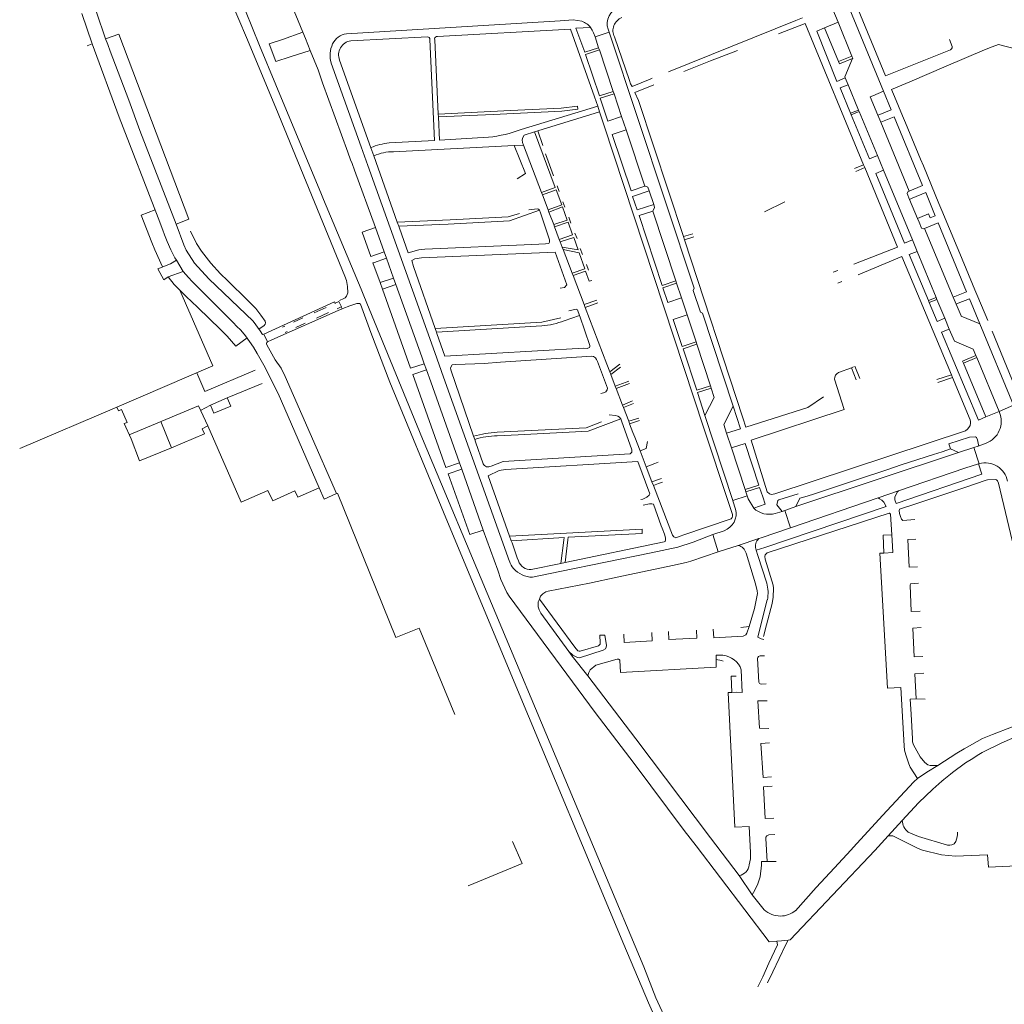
# Model space of a CAD drawing. Extents: x 145000 to 155000, y 457500 to 470000.
# Tile 50 of 196: x 147586 to 147929, y 458220 to 458563. Entities that reach past the tile are written whole.
import ezdxf

# ---------------------------------------------------------------- set-up
doc = ezdxf.new("R2010")
doc.units = 0
doc.header["$LTSCALE"] = 0.2
doc.header["$MEASUREMENT"] = 0
doc.layers.add('kant verharding', color=252, linetype='Continuous', lineweight=0)

msp = doc.modelspace()

# ---------------------------------------------------------------- linework, layer by layer
at = {"layer": 'kant verharding', "lineweight": 0}
for p, q in [((147866.84, 458586.94), (147886.97, 458538.27)), ((147887.65, 458543.63), (147871.12, 458583.74)), ((147868.88, 458567.6), (147871.08, 458562.32)), ((147607.23, 458565.41), (147610.85, 458554.82)), ((147699.55, 458558.35), (147774.12, 458562.88)), ((147774.12, 458562.88), (147778.62, 458563.15)), ((147778.62, 458563.15), (147781.72, 458562.71)), ((147856.38, 458562.92), (147811.98, 458545.1)), ((147858.71, 458563.85), (147856.38, 458562.92)), ((147871.08, 458562.32), (147866.38, 458560.4)), ((147871.08, 458562.32), (147875.95, 458550.48)), ((147684.37, 458558.86), (147677.26, 458556.38)), ((147685.22, 458556.71), (147684.37, 458558.86)), ((147731.36, 458557.35), (147777.71, 458559.95)), ((147777.71, 458559.95), (147786.07, 458536.35)), ((147784.73, 458560.52), (147779.6, 458560.25)), ((147786.28, 458557.25), (147791.17, 458558.9)), ((147790.85, 458559.88), (147791.17, 458558.9)), ((147850.26, 458558.26), (147859.62, 458561.95)), ((147859.62, 458561.95), (147880.01, 458512.62)), ((147866.38, 458560.4), (147871.27, 458548.63)), ((147615.45, 458556.53), (147620.16, 458558.15)), ((147620.16, 458558.15), (147644.58, 458493.65)), ((147686.85, 458552.52), (147685.22, 458556.71)), ((147701.06, 458555.88), (147727.84, 458557.27)), ((147731.58, 458530.29), (147730.34, 458556.18)), ((147786.28, 458557.25), (147787.55, 458553.48)), ((147798.27, 458542.07), (147793.1, 458557.21)), ((147610.85, 458554.82), (147609.05, 458554.13)), ((147679.92, 458550.25), (147686.85, 458552.52)), ((147787.55, 458553.48), (147787.8, 458552.67)), ((147787.8, 458552.67), (147792.64, 458538.2)), ((147826.59, 458548.89), (147835.98, 458552.55)), ((147910.3, 458552.67), (147887.65, 458543.63)), ((147708.07, 458518.59), (147697.17, 458549.14)), ((147817.33, 458545.22), (147826.59, 458548.89)), ((147871.27, 458548.63), (147875.95, 458550.48)), ((147704.74, 458518.83), (147694.27, 458548.13)), ((147908.77, 458547.01), (147896.16, 458541.62)), ((147805.52, 458542.51), (147799.2, 458539.97)), ((147806.21, 458542.79), (147805.52, 458542.51)), ((147874.59, 458540.55), (147873.61, 458542.95)), ((147896.16, 458541.62), (147889.77, 458538.89)), ((147792.64, 458538.2), (147792.91, 458537.43)), ((147800.15, 458537.8), (147806.84, 458540.51)), ((147874.59, 458540.55), (147878.25, 458531.71)), ((147886.97, 458538.27), (147883.17, 458536.68)), ((147889.77, 458538.89), (147890.77, 458536.46)), ((147786.07, 458536.35), (147787.22, 458533.1)), ((147792.91, 458537.43), (147795.55, 458529.48)), ((147890.77, 458536.46), (147893.58, 458529.72)), ((147787.22, 458533.1), (147760.53, 458524.93)), ((147787.83, 458531.1), (147787.22, 458533.1)), ((147875.48, 458530.64), (147878.25, 458531.71)), ((147878.25, 458531.71), (147878.46, 458531.21)), ((147731.62, 458529.33), (147731.58, 458530.29)), ((147787.83, 458531.1), (147766.28, 458524.43)), ((147789.31, 458526.6), (147787.83, 458531.1)), ((147795.55, 458529.48), (147797.12, 458524.83)), ((147875.48, 458530.64), (147875.71, 458530.08)), ((147878.46, 458531.21), (147875.71, 458530.08)), ((147878.46, 458531.21), (147884.83, 458515.87)), ((147885.72, 458530.21), (147884.96, 458529.9)), ((147884.96, 458529.9), (147885.98, 458527.45)), ((147893.58, 458529.72), (147894.58, 458527.3)), ((147797.12, 458524.83), (147803.69, 458505.14)), ((147885.98, 458527.45), (147895.95, 458503.46)), ((147894.58, 458527.3), (147899.87, 458514.6)), ((147765.19, 458524.09), (147761.53, 458522.96)), ((147766.28, 458524.43), (147765.19, 458524.09)), ((147768.06, 458519.38), (147766.28, 458524.43)), ((147707.03, 458512.41), (147704.74, 458518.83)), ((147708.07, 458518.59), (147709.13, 458515.7)), ((147758.02, 458519.35), (147716, 458517.18)), ((147758.02, 458519.35), (147761.31, 458519.52)), ((147761.31, 458519.52), (147767.59, 458503.01)), ((147701.02, 458514.36), (147700.06, 458517)), ((147701.5, 458513.06), (147701.02, 458514.36)), ((147709.13, 458515.7), (147717.29, 458492.62)), ((147771.8, 458508.72), (147769.02, 458516.49)), ((147886.95, 458510.73), (147884.83, 458515.87)), ((147899.87, 458514.6), (147900.87, 458512.2)), ((147702.33, 458510.79), (147701.5, 458513.06)), ((147709.67, 458490.69), (147702.33, 458510.79)), ((147730.36, 458447.12), (147707.03, 458512.41)), ((147880.01, 458512.62), (147876.88, 458511.3)), ((147880.4, 458511.68), (147877.28, 458510.33)), ((147880.01, 458512.62), (147880.4, 458511.68)), ((147880.4, 458511.68), (147891.87, 458483.94)), ((147897.02, 458486.39), (147886.95, 458510.73)), ((147900.87, 458512.2), (147906.3, 458499.15)), ((147773.78, 458503.27), (147773.06, 458505.23)), ((147691.6, 458500.52), (147690.87, 458502.28)), ((147704.65, 458469.22), (147691.6, 458500.52)), ((147767.59, 458503.01), (147767.92, 458502.14)), ((147767.92, 458502.14), (147769.91, 458496.9)), ((147806.75, 458498.77), (147805.19, 458503.49)), ((147896.01, 458500.57), (147896.89, 458500.93)), ((147896.01, 458500.57), (147898.8, 458493.91)), ((147775.76, 458497.86), (147775.05, 458499.74)), ((147845.4, 458496.17), (147852.5, 458499.72)), ((147906.3, 458499.15), (147907.31, 458496.72)), ((147640.08, 458491.88), (147644.58, 458493.65)), ((147767.28, 458495.83), (147766.97, 458496.76)), ((147769.91, 458496.9), (147770.2, 458496.14)), ((147770.2, 458496.14), (147771.87, 458491.75)), ((147777.86, 458492.27), (147777.14, 458494.33)), ((147814.51, 458472.11), (147806.44, 458496.48)), ((147899.62, 458494.25), (147898.8, 458493.91)), ((147907.31, 458496.72), (147912.66, 458483.85)), ((147705, 458489.12), (147709.67, 458490.69)), ((147709.67, 458490.69), (147712.69, 458482.26)), ((147717.29, 458492.62), (147717.78, 458491.23)), ((147717.78, 458491.23), (147718.05, 458490.48)), ((147718.05, 458490.48), (147721.09, 458481.86)), ((147771.87, 458491.75), (147772.16, 458490.98)), ((147772.16, 458490.98), (147773.83, 458486.6)), ((147911.25, 458466.44), (147901.28, 458490.45)), ((147636.11, 458488.19), (147635.51, 458489.8)), ((147636.11, 458488.19), (147636.97, 458485.9)), ((147708.02, 458480.66), (147705, 458489.12)), ((147780.02, 458486.88), (147779.3, 458488.81)), ((147817.18, 458487.62), (147820.41, 458488.52)), ((147817.56, 458486.47), (147817.18, 458487.62)), ((147817.56, 458486.47), (147820.74, 458487.51)), ((147764.28, 458484.86), (147766.71, 458484.97)), ((147773.83, 458486.6), (147774.17, 458485.7)), ((147774.17, 458485.7), (147774.88, 458483.84)), ((147774.88, 458483.84), (147775.19, 458483.02)), ((147781.93, 458481.31), (147781.15, 458483.36)), ((147837.89, 458424.29), (147817.56, 458486.47)), ((147891.87, 458483.94), (147876.59, 458477.96)), ((147898.65, 458482.42), (147897.02, 458486.39)), ((147912.66, 458483.85), (147913.59, 458481.63)), ((147708.02, 458480.66), (147712.69, 458482.26)), ((147712.69, 458482.26), (147713.49, 458480.03)), ((147713.49, 458480.03), (147715.97, 458473.12)), ((147775.19, 458483.02), (147778.33, 458474.76)), ((147878.05, 458474.27), (147893.37, 458480.66)), ((147893.37, 458480.66), (147910.62, 458439.37)), ((147898.65, 458482.42), (147905.34, 458466.3)), ((147913.59, 458481.63), (147918.85, 458468.98)), ((147711.28, 458471.5), (147708.81, 458478.44)), ((147783.97, 458475.9), (147783.26, 458477.86)), ((147711.28, 458471.5), (147715.97, 458473.12)), ((147715.97, 458473.12), (147716.8, 458470.83)), ((147778.33, 458474.76), (147778.63, 458473.98)), ((147778.63, 458473.98), (147782.48, 458463.86)), ((147870.98, 458475.75), (147869.35, 458475.12)), ((147712.09, 458469.22), (147711.28, 458471.5)), ((147712.09, 458469.22), (147716.8, 458470.83)), ((147716.8, 458470.83), (147725.86, 458445.57)), ((147784.28, 458471.97), (147785.21, 458472.31)), ((147814.77, 458471.33), (147814.51, 458472.11)), ((147814.77, 458471.33), (147816.47, 458466.19)), ((147870.97, 458471.31), (147872.45, 458471.93)), ((147641.41, 458468.9), (147652.9, 458442.46)), ((147705.6, 458466.94), (147704.65, 458469.22)), ((147721.91, 458441.64), (147712.09, 458469.22)), ((147818.44, 458460.23), (147816.47, 458466.19)), ((147902.62, 458465.23), (147905.34, 458466.3)), ((147905.34, 458466.3), (147905.59, 458465.68)), ((147911.25, 458466.44), (147912.26, 458463.98)), ((147918.85, 458468.98), (147919.84, 458466.61)), ((147919.84, 458466.61), (147923.31, 458458.26)), ((147692.47, 458462.89), (147688.27, 458460.99)), ((147695.63, 458464.32), (147695.47, 458464.25)), ((147697.73, 458463.03), (147696.3, 458462.39)), ((147782.48, 458463.86), (147786.87, 458465.45)), ((147782.48, 458463.86), (147782.87, 458462.82)), ((147787.25, 458464.42), (147782.87, 458462.82)), ((147902.89, 458464.57), (147902.62, 458465.23)), ((147905.59, 458465.68), (147902.89, 458464.57)), ((147905.59, 458465.68), (147908.33, 458459.07)), ((147913.05, 458464.3), (147912.26, 458463.98)), ((147684.35, 458459.21), (147681.09, 458457.72)), ((147693.3, 458461.06), (147689.1, 458459.16)), ((147775.51, 458458.21), (147780.84, 458460.07)), ((147780.94, 458459.8), (147780.84, 458460.07)), ((147784.52, 458449.63), (147780.94, 458459.8)), ((147818.44, 458460.23), (147821.54, 458450.84)), ((147914.06, 458459.85), (147920.57, 458457.12)), ((147666.97, 458458.07), (147669.4, 458454.67)), ((147668.99, 458455.25), (147670.8, 458456.59)), ((147678.07, 458456.34), (147677.26, 458456.02)), ((147685.19, 458457.38), (147681.93, 458455.9)), ((147730.98, 458454.19), (147767.78, 458456.49)), ((147909.86, 458455.31), (147908.33, 458459.07)), ((147932.28, 458428.72), (147920.57, 458457.12)), ((147664.33, 458452.99), (147667.14, 458448.94)), ((147678.9, 458454.51), (147678.12, 458454.15)), ((147730.53, 458455.48), (147730.98, 458454.19)), ((147730.98, 458454.19), (147731.12, 458453.78)), ((147731.12, 458453.78), (147733.9, 458445.84)), ((147934.83, 458430.19), (147924.87, 458454.59)), ((147821.79, 458450.06), (147821.54, 458450.84)), ((147821.79, 458450.06), (147826.56, 458435.52)), ((147725.86, 458445.57), (147726.7, 458443.23)), ((147733.43, 458438.53), (147730.36, 458447.12)), ((147919.48, 458445.35), (147919.16, 458446.12)), ((147619.47, 458428.07), (147652.9, 458442.46)), ((147721.91, 458441.64), (147726.7, 458443.23)), ((147726.7, 458443.23), (147727.48, 458441.06)), ((147791.41, 458440.39), (147794.89, 458443.01)), ((147795.23, 458442.06), (147791.79, 458439.43)), ((147875.73, 458441.84), (147876.46, 458442.11)), ((147876.99, 458442.32), (147878.68, 458438.07)), ((147914.84, 458443.42), (147919.48, 458445.35)), ((147914.84, 458443.42), (147922.6, 458424.65)), ((147919.48, 458445.35), (147927.25, 458426.56)), ((147727.48, 458441.06), (147722.7, 458439.43)), ((147734.25, 458407), (147722.7, 458439.43)), ((147727.48, 458441.06), (147728.97, 458436.86)), ((147735.92, 458441.08), (147743.93, 458417.94)), ((147791.41, 458440.39), (147791.79, 458439.43)), ((147791.79, 458439.43), (147793.34, 458435.39)), ((147871.21, 458440.18), (147875.73, 458441.84)), ((147877.38, 458437.58), (147875.73, 458441.84)), ((147905.52, 458437.71), (147910.62, 458439.37)), ((147910.62, 458439.37), (147911.01, 458438.44)), ((147670.16, 458436.37), (147657.94, 458431.31)), ((147728.97, 458436.86), (147738.97, 458408.62)), ((147756.39, 458374.28), (147733.43, 458438.53)), ((147793.34, 458435.39), (147797.11, 458436.76)), ((147793.34, 458435.39), (147793.67, 458434.53)), ((147797.4, 458435.95), (147793.67, 458434.53)), ((147797.11, 458436.76), (147798.07, 458437.11)), ((147798.35, 458436.31), (147797.4, 458435.95)), ((147826.81, 458434.75), (147826.56, 458435.52)), ((147873.27, 458427.3), (147869.88, 458437.8)), ((147911.01, 458438.44), (147905.87, 458436.7)), ((147911.01, 458438.44), (147917.18, 458423.66)), ((147793.67, 458434.53), (147795.86, 458428.82)), ((147652.17, 458428.76), (147648.6, 458426.87)), ((147795.86, 458428.82), (147799.42, 458430.22)), ((147795.86, 458428.82), (147796.21, 458427.92)), ((147799.71, 458429.37), (147796.21, 458427.92)), ((147927.25, 458426.56), (147932.28, 458428.72)), ((147619.47, 458428.07), (147585.54, 458413.62)), ((147619.47, 458428.07), (147620.03, 458426.75)), ((147796.21, 458427.92), (147798.04, 458423.15)), ((147834.36, 458395.47), (147824.66, 458425.1)), ((147840.79, 458416.57), (147873.27, 458427.3)), ((147927.25, 458426.56), (147922.6, 458424.65)), ((147927.25, 458426.56), (147927.41, 458426.23)), ((147622.02, 458422.32), (147624.41, 458416.99)), ((147638.52, 458413.86), (147634.83, 458423.06)), ((147795.49, 458423.24), (147795.24, 458423.94)), ((147799.11, 458413.21), (147795.49, 458423.24)), ((147798.04, 458423.15), (147801.52, 458424.28)), ((147798.04, 458423.15), (147798.37, 458422.29)), ((147801.84, 458423.42), (147798.37, 458422.29)), ((147798.37, 458422.29), (147799.53, 458419.28)), ((147838.95, 458421.05), (147837.89, 458424.29)), ((147922.6, 458424.65), (147920.08, 458423.55)), ((147638.52, 458413.86), (147650, 458418.71)), ((147650, 458418.71), (147649.26, 458420.53)), ((147743.93, 458417.94), (147744.32, 458416.81)), ((147799.53, 458419.28), (147800.18, 458417.58)), ((147832.16, 458419.04), (147833.87, 458413.86)), ((147744.32, 458416.81), (147744.6, 458416)), ((147744.6, 458416), (147747.27, 458408.28)), ((147800.18, 458417.58), (147802.01, 458412.83)), ((147909.79, 458415.27), (147910.37, 458413.52)), ((147922.72, 458415.53), (147919.99, 458414.48)), ((147802.01, 458412.83), (147804.14, 458407.28)), ((147833.87, 458413.86), (147838.64, 458399.31)), ((147856.31, 458393.38), (147913.16, 458412.2)), ((147904.41, 458411.52), (147893.12, 458407.9)), ((147907.37, 458412.51), (147904.41, 458411.52)), ((147910.37, 458413.52), (147907.37, 458412.51)), ((147913.16, 458412.2), (147910.37, 458413.52)), ((147918.5, 458413.98), (147913.16, 458412.2)), ((147919.99, 458414.48), (147918.5, 458413.98)), ((147918.5, 458413.98), (147920.33, 458408.34)), ((147734.25, 458407), (147738.97, 458408.62)), ((147738.97, 458408.62), (147739.76, 458406.4)), ((147807.13, 458408.39), (147804.14, 458407.28)), ((147808.32, 458408.83), (147807.13, 458408.39)), ((147893.12, 458407.9), (147888.49, 458406.35)), ((147920.33, 458408.34), (147920.04, 458408.25)), ((147739.76, 458406.4), (147735.04, 458404.78)), ((147742.58, 458383.59), (147735.04, 458404.78)), ((147739.76, 458406.4), (147747.3, 458385.1)), ((147804.14, 458407.28), (147806.15, 458402.04)), ((147888.49, 458406.35), (147877.56, 458402.7)), ((147748.96, 458404.14), (147756.49, 458383.02)), ((147809.08, 458403.03), (147806.15, 458402.04)), ((147806.15, 458402.04), (147806.64, 458400.78)), ((147808.48, 458401.41), (147806.64, 458400.78)), ((147809.87, 458401.88), (147808.48, 458401.41)), ((147809.43, 458403.15), (147809.08, 458403.03)), ((147874.07, 458401.53), (147862.85, 458397.78)), ((147877.56, 458402.7), (147874.07, 458401.53)), ((147945.39, 458324.24), (147927.07, 458401.52)), ((147682.64, 458396.69), (147690.02, 458399.93)), ((147691.8, 458395.99), (147690.02, 458399.93)), ((147696.07, 458397.91), (147691.8, 458395.99)), ((147838.64, 458399.31), (147838.89, 458398.55)), ((147838.89, 458398.55), (147839.37, 458397.12)), ((147862.85, 458397.78), (147860.31, 458397.01)), ((147885.14, 458396.45), (147892.17, 458398.84)), ((147915.69, 458400.21), (147897.86, 458394.21)), ((147839.37, 458397.12), (147834.36, 458395.47)), ((147834.36, 458395.47), (147834.41, 458395.35)), ((147834.41, 458395.35), (147835.32, 458392.53)), ((147885.14, 458396.45), (147854.48, 458386)), ((147857.71, 458396.26), (147856.31, 458393.38)), ((147860.31, 458397.01), (147857.71, 458396.26)), ((147897.86, 458394.21), (147892.52, 458392.51)), ((147845.55, 458379.14), (147887.91, 458393.45)), ((147888.89, 458391.03), (147846.32, 458377.24)), ((147849.18, 458391.02), (147851.54, 458391.7)), ((147851.54, 458391.7), (147852.52, 458391.98)), ((147852.52, 458391.98), (147852.92, 458392.09)), ((147852.52, 458391.98), (147854.48, 458386)), ((147856.31, 458393.38), (147852.92, 458392.09)), ((147747.3, 458385.1), (147742.58, 458383.59)), ((147756.49, 458383.02), (147802.71, 458385.49)), ((147802.71, 458385.49), (147802.71, 458384.04)), ((147809.72, 458385.89), (147809.42, 458386.71)), ((147831.33, 458384.97), (147827.42, 458383.64)), ((147827.42, 458383.64), (147829.29, 458377.55)), ((147854.48, 458386), (147844.26, 458382.53)), ((147756.49, 458383.02), (147757.05, 458381.45)), ((147757.05, 458381.45), (147757.32, 458380.71)), ((147757.32, 458380.71), (147759.17, 458375.52)), ((147775.37, 458381.65), (147774.4, 458373.56)), ((147776.79, 458381.73), (147775.87, 458373.86)), ((147814.43, 458382.53), (147816.33, 458383.18)), ((147816.33, 458383.18), (147816.91, 458383.38)), ((147843.41, 458382.24), (147836.28, 458379.85)), ((147843.05, 458381.83), (147843.41, 458382.24)), ((147844.26, 458382.53), (147843.41, 458382.24)), ((147890.06, 458379.52), (147889.83, 458383.53)), ((147836.28, 458379.85), (147829.29, 458377.55)), ((147842.57, 458378.13), (147845.55, 458379.14)), ((147842.57, 458378.13), (147843.13, 458376.35)), ((147887.08, 458377.18), (147885.66, 458377.11)), ((147890.18, 458377.32), (147887.08, 458377.18)), ((147890.06, 458379.52), (147890.18, 458377.32)), ((147759.17, 458375.52), (147759.55, 458374.45)), ((147764.04, 458371.4), (147774.4, 458373.56)), ((147774.4, 458373.56), (147775.87, 458373.86)), ((147843.13, 458376.35), (147846.19, 458366.68)), ((147766.88, 458361.12), (147779.29, 458344.35)), ((147846.41, 458360.86), (147843.17, 458348.41)), ((147840.09, 458351.51), (147837.16, 458351.18)), ((147846.16, 458352.08), (147845.09, 458348.02)), ((147794.02, 458340.1), (147786.58, 458338.01)), ((147830.93, 458341.52), (147828.5, 458341.54)), ((147828.5, 458341.54), (147828.54, 458339.99)), ((147843.45, 458332.16), (147843.03, 458340.37)), ((147843.97, 458341.29), (147845.47, 458341.33)), ((147837.64, 458328.56), (147837.32, 458336.48)), ((147846.02, 458331.55), (147844.23, 458331.47)), ((147898.31, 458326.28), (147901.5, 458326.16)), ((147888.6, 458278.52), (147893.5, 458283.84)), ((147883.95, 458273.4), (147888.6, 458278.52)), ((147912.75, 458279), (147912.79, 458279.76)), ((147821.55, 458275.01), (147847.03, 458241.51)), ((147883.95, 458273.4), (147854.35, 458242.23)), ((147869.83, 458267.36), (147875.55, 458273.56)), ((147846.24, 458269.53), (147846.39, 458269.53)), ((147846.39, 458269.53), (147849.53, 458269.51)), ((147836.58, 458264.66), (147841.14, 458257.93)), ((147841.14, 458257.93), (147845.34, 458252.69)), ((147847.03, 458241.51), (147849.73, 458241.77)), ((147851.36, 458241.93), (147849.73, 458241.77)), ((147853.68, 458242.16), (147851.36, 458241.93)), ((147853.68, 458242.16), (147854.35, 458242.23))]:
    msp.add_line(p, q, dxfattribs=at)
at = {"layer": 'kant verharding', "lineweight": 0, "flags": 128}
for points in [[(147615.45, 458556.53), (147612.33, 458565.85), (147608.68, 458578.14), (147605.41, 458589.76)], [(147690.87, 458502.28), (147674.92, 458540.52), (147669.24, 458554.23), (147664.31, 458566.36), (147658.66, 458579.4), (147654.47, 458589.67)], [(147664.63, 458557.08), (147662, 458563.35), (147654.25, 458581.55)], [(147675.17, 458578.67), (147678.64, 458572.22), (147679.73, 458569.98), (147681.92, 458564.86), (147684.37, 458558.86)], [(147779.6, 458560.25), (147782.76, 458551.92), (147787.55, 458553.48)], [(147786.28, 458557.25), (147785.8, 458558.65), (147785.34, 458559.63), (147784.73, 458560.52)], [(147791.17, 458558.9), (147820.91, 458469.54), (147820.54, 458468.81), (147823.06, 458461.17), (147823.78, 458460.81), (147834.44, 458428.38)], [(147873.61, 458542.95), (147870.62, 458541.66), (147863.64, 458559.28), (147866.38, 458560.4)], [(147615.45, 458556.53), (147616.28, 458554.64), (147617.09, 458552.21), (147623.61, 458535.13), (147627.45, 458524.62), (147640.08, 458491.88)], [(147697.12, 458465.33), (147697.33, 458465.38), (147698.35, 458465.81), (147699.05, 458466.24), (147699.62, 458466.75), (147700.03, 458467.93), (147699.95, 458470.14), (147699.55, 458472.2), (147699, 458473.82), (147674.93, 458532.47), (147664.63, 458557.08)], [(147677.26, 458556.38), (147672.64, 458554.77), (147674.96, 458548.62), (147679.92, 458550.25)], [(147728.69, 458556.37), (147730.31, 458521.09), (147714.46, 458520.27)], [(147909.93, 458556.34), (147910.86, 458553.9), (147910.86, 458553.45), (147910.69, 458553.08), (147910.3, 458552.67)], [(147610.85, 458554.82), (147620.23, 458529.27), (147633.84, 458494.14), (147635.51, 458489.8)], [(147700.06, 458517), (147691.22, 458541.21), (147689.68, 458545.76), (147686.85, 458552.52)], [(147792.64, 458538.2), (147787.85, 458536.63), (147783.02, 458551.08), (147787.8, 458552.67)], [(147924.84, 458553.77), (147922.24, 458552.75), (147908.77, 458547.01)], [(147933.78, 458552.85), (147927.08, 458554.64), (147924.84, 458553.77)], [(147871.27, 458548.63), (147871.57, 458547.83), (147876.13, 458549.67)], [(147876.13, 458549.67), (147873.47, 458543.27), (147873.61, 458542.95)], [(147875.95, 458550.48), (147876.21, 458549.85), (147876.13, 458549.67)], [(147799.2, 458539.97), (147798.67, 458540.92), (147798.27, 458542.07)], [(147874.59, 458540.55), (147871.85, 458539.42), (147875.48, 458530.64)], [(147886.97, 458538.27), (147889.64, 458531.84), (147885.72, 458530.21)], [(147792.91, 458537.43), (147788.08, 458535.84), (147790.7, 458527.84), (147795.55, 458529.48)], [(147817.18, 458487.62), (147801.49, 458535.06), (147800.15, 458537.8)], [(147883.17, 458536.68), (147882.32, 458536.32), (147884.96, 458529.9)], [(147731.58, 458530.29), (147756.84, 458531.56), (147774.53, 458532.43), (147780.12, 458533.12)], [(147780.12, 458533.12), (147780.34, 458531.99), (147774.65, 458531.29), (147750.73, 458530.17), (147731.62, 458529.33)], [(147749.14, 458522.21), (147732.01, 458521.22), (147731.62, 458529.33)], [(147875.71, 458530.08), (147882.06, 458514.74), (147884.83, 458515.87)], [(147895.95, 458503.46), (147900.61, 458505.36), (147890.65, 458529.36), (147885.98, 458527.45)], [(147832.84, 458394.79), (147824.2, 458420.72), (147789.31, 458526.6)], [(147803.69, 458505.14), (147798.89, 458503.55), (147792.3, 458523.22), (147797.12, 458524.83)], [(147767.59, 458503.01), (147772.4, 458504.72), (147765.19, 458524.09)], [(147758.02, 458519.35), (147762.06, 458509.58), (147759.16, 458507.75)], [(147886.95, 458510.73), (147884.24, 458509.55), (147894.27, 458485.33), (147897.02, 458486.39)], [(147769.91, 458496.9), (147774.65, 458498.7), (147772.74, 458503.88), (147767.92, 458502.14)], [(147803.69, 458505.14), (147803.91, 458505.22), (147804.73, 458504.82), (147805.19, 458503.49)], [(147805.19, 458503.49), (147799.39, 458501.56), (147800.96, 458496.85), (147806.75, 458498.77)], [(147895.95, 458503.46), (147895.4, 458503.22), (147895.16, 458502.63), (147896.01, 458500.57)], [(147896.89, 458500.93), (147901.67, 458502.9), (147905.01, 458494.85), (147903.23, 458494.15)], [(147766.97, 458496.76), (147766.54, 458497.11), (147766.14, 458497.28), (147763.15, 458496.9)], [(147771.87, 458491.75), (147776.62, 458493.34), (147774.94, 458497.94), (147770.2, 458496.14)], [(147806.44, 458496.48), (147807.08, 458497.76), (147806.75, 458498.77)], [(147632.78, 458496.94), (147627.96, 458495.06), (147631.67, 458485.52), (147632.68, 458482.92), (147635.42, 458477.02)], [(147759.96, 458495.68), (147756.02, 458494.43), (147735.8, 458493.37), (147717.29, 458492.62)], [(147717.78, 458491.23), (147735, 458491.91), (147756.39, 458493.09), (147766.97, 458496.76)], [(147770.12, 458485.21), (147770.39, 458485.64), (147770.36, 458486.44), (147767.28, 458495.83)], [(147806.44, 458496.48), (147801.66, 458494.91), (147809.74, 458470.56), (147814.51, 458472.11)], [(147901.28, 458490.45), (147900.79, 458490.26), (147900.2, 458490.52), (147899.35, 458492.6), (147898.8, 458493.91)], [(147903.23, 458494.15), (147902.7, 458495.51), (147899.62, 458494.25)], [(147640.08, 458491.88), (147642.81, 458484.71), (147643.63, 458482.84), (147646.57, 458478.26), (147651.59, 458472.88), (147666.97, 458458.07)], [(147773.83, 458486.6), (147778.48, 458488.14), (147776.9, 458492.6), (147772.16, 458490.98)], [(147901.28, 458490.45), (147905.97, 458492.35), (147915.93, 458468.34), (147911.25, 458466.44)], [(147670.8, 458456.59), (147671.2, 458457.02), (147671.27, 458457.5), (147671.24, 458458.1), (147669.72, 458460.21), (147667.88, 458462.5), (147665.15, 458465.32), (147658.02, 458472.31), (147655.57, 458474.54), (147652.24, 458478.29), (147648.98, 458482.53), (147647.28, 458485.22), (147645.16, 458489.43)], [(147774.88, 458483.84), (147780.42, 458482.97), (147778.88, 458487.27), (147774.17, 458485.7)], [(147664.33, 458452.99), (147662.72, 458454.88), (147661.18, 458456.29), (147660.15, 458457.48), (147645.71, 458471.85), (147644.48, 458473.29), (147642.58, 458475.35), (147640.26, 458479.29), (147639.71, 458480.15), (147638.33, 458482.99), (147636.97, 458485.9)], [(147721.09, 458481.86), (147724.83, 458482.94), (147726.86, 458483.18), (147764.28, 458484.86)], [(147766.71, 458484.97), (147768.99, 458485.08), (147770.12, 458485.21)], [(147713.49, 458480.03), (147708.95, 458478.46), (147708.81, 458478.44)], [(147772.39, 458482.18), (147725.73, 458480.22), (147723.41, 458479.76), (147722.32, 458479.27)], [(147774.07, 458469.6), (147775.58, 458469.83), (147776.47, 458470.71), (147772.39, 458482.18)], [(147778.33, 458474.76), (147782.75, 458476.33), (147780.73, 458481.94), (147775.19, 458483.02)], [(147902.62, 458465.23), (147895.92, 458481.34), (147898.65, 458482.42)], [(147640.26, 458479.29), (147638.12, 458478.06), (147633.73, 458476.36), (147635.89, 458472.43), (147637.33, 458473.51), (147642.58, 458475.35)], [(147722.32, 458479.27), (147722.93, 458477.17), (147730.53, 458455.48)], [(147637.33, 458473.51), (147639.43, 458470.9), (147643.57, 458466.72), (147647.63, 458462.92), (147651.72, 458458.92), (147655.46, 458455.27), (147657.97, 458452.81), (147660.91, 458449.29), (147664.89, 458452.24)], [(147784.28, 458471.97), (147782.99, 458475.54), (147778.63, 458473.98)], [(147816.47, 458466.19), (147811.67, 458464.55), (147809.95, 458469.74), (147814.77, 458471.33)], [(147811.78, 458212.66), (147807.52, 458221.98), (147803.3, 458232.85), (147774.23, 458302.08), (147726.12, 458417.07), (147705.6, 458466.94)], [(147670.75, 458453.52), (147695.41, 458464.78), (147695.63, 458464.32)], [(147670.75, 458453.52), (147672.05, 458450.86), (147673.49, 458451.52), (147696.7, 458461.77), (147698, 458462.35), (147697.73, 458463.03)], [(147695.63, 458464.32), (147696.95, 458464.91), (147697.78, 458463.05), (147697.73, 458463.03)], [(147698.29, 458462.44), (147700.77, 458463.46), (147703.14, 458464.22), (147704.09, 458464.18), (147704.42, 458463.96), (147708.05, 458454.12), (147714.73, 458436.8), (147733.37, 458391.38), (147758.12, 458332.29), (147796.34, 458240.66), (147804.94, 458220.31), (147808.2, 458212.94), (147808.79, 458211.36)], [(147782.87, 458462.82), (147790.38, 458443.08), (147791.41, 458440.39)], [(147908.33, 458459.07), (147905.63, 458457.99), (147902.89, 458464.57)], [(147912.26, 458463.98), (147914, 458459.87), (147914.06, 458459.85)], [(147920.57, 458457.12), (147916.97, 458465.85), (147913.05, 458464.3)], [(147774.31, 458459.2), (147767.68, 458457.71), (147730.53, 458455.48)], [(147780.84, 458460.07), (147780.17, 458461.97), (147779.72, 458462.24), (147777.13, 458461.69)], [(147821.54, 458450.84), (147816.69, 458449.24), (147813.6, 458458.63), (147818.44, 458460.23)], [(147670.75, 458453.52), (147670.72, 458453.58), (147670.29, 458453.43), (147669.4, 458454.67)], [(147920.08, 458423.55), (147907.22, 458454.18), (147909.86, 458455.31)], [(147909.86, 458455.31), (147911.68, 458451.05), (147918.26, 458448.3), (147919.16, 458446.12)], [(147690.02, 458399.93), (147675.73, 458432.84), (147670.73, 458442.75), (147668.42, 458446.83), (147667.14, 458448.94)], [(147671.73, 458449.82), (147674.63, 458444.6), (147676.73, 458441.65), (147678.16, 458438.78), (147686.95, 458418.86), (147696.07, 458397.91)], [(147733.9, 458445.84), (147782.36, 458448.61), (147783.53, 458448.57), (147784.41, 458448.83), (147784.53, 458449.18), (147784.52, 458449.63)], [(147826.56, 458435.52), (147821.76, 458433.95), (147817, 458448.44), (147821.79, 458450.06)], [(147786.79, 458444.73), (147786.41, 458445.22), (147785.78, 458445.74), (147785.16, 458445.86), (147753.3, 458443.76), (147747.62, 458443.26), (147737.68, 458443), (147736.48, 458442.79), (147735.91, 458441.83), (147735.92, 458441.08)], [(147919.16, 458446.12), (147914.5, 458444.17), (147914.84, 458443.42)], [(147788.37, 458432.86), (147789.29, 458433.05), (147790.04, 458433.4), (147790.56, 458434.08), (147790.65, 458434.68), (147787.15, 458443.98), (147786.79, 458444.73)], [(147667.72, 458441.02), (147650.11, 458433.5), (147647.29, 458440.1)], [(147824.66, 458425.1), (147822, 458433.14), (147826.81, 458434.75)], [(147824.66, 458425.1), (147827.9, 458431.39), (147826.81, 458434.75)], [(147865.98, 458431.71), (147860.57, 458427.97), (147838.95, 458421.05)], [(147623.75, 458418.46), (147647.94, 458428.52), (147651.23, 458421.5)], [(147657.94, 458431.31), (147659.17, 458428.47), (147653.29, 458425.99), (147652.17, 458428.76), (147657.94, 458431.31)], [(147834.44, 458428.38), (147831.21, 458421.98), (147832.16, 458419.04)], [(147832.16, 458419.04), (147837.09, 458420.55), (147834.44, 458428.38)], [(147620.03, 458426.75), (147621.08, 458427.26), (147623.04, 458422.73), (147622.02, 458422.32)], [(147795.24, 458423.94), (147795.19, 458424.07), (147794.84, 458424.52), (147794.24, 458424.91), (147793.48, 458425.18), (147791.24, 458425.42)], [(147649.26, 458420.53), (147651.23, 458421.5), (147662.76, 458394.87), (147672.12, 458399.03), (147673.88, 458395.44)], [(147752.16, 458419.3), (147783.18, 458420.9), (147788.54, 458422.95)], [(147795.24, 458423.94), (147783.86, 458419.68), (147759.5, 458418.4), (147752.17, 458418.04)], [(147915.57, 458419.84), (147849, 458397.79), (147847.83, 458397.58)], [(147624.41, 458416.99), (147627.38, 458409.34), (147638.52, 458413.86)], [(147804.55, 458416.04), (147804.1, 458413.64), (147802.01, 458412.83)], [(147833.87, 458413.86), (147838.69, 458415.43), (147843.43, 458400.88), (147838.64, 458399.31)], [(147847.83, 458397.58), (147847.12, 458397.85), (147846.34, 458398.49), (147840.79, 458416.57)], [(147919.99, 458414.48), (147920.06, 458414.91), (147919.69, 458416.68), (147919.41, 458417.47), (147919.01, 458417.75), (147916.96, 458417.55), (147909.79, 458415.27)], [(147750.01, 458407.48), (147754.24, 458409.09), (147798.6, 458411.75), (147799.17, 458412.38), (147799.11, 458413.21)], [(147801.17, 458409.1), (147755.09, 458406.32), (147752.87, 458405.93), (147748.96, 458404.14)], [(147802.31, 458395.85), (147802.96, 458395.94), (147804.4, 458396.62), (147805.2, 458397.38), (147805.42, 458397.88), (147801.17, 458409.1)], [(147891.36, 458394.5), (147921.25, 458404.69), (147920.04, 458408.25)], [(147920.04, 458408.25), (147915.3, 458406.79), (147892.17, 458398.84)], [(147806.64, 458400.78), (147813.32, 458383.4), (147813.77, 458382.88), (147814.43, 458382.53)], [(147927.07, 458401.52), (147926.69, 458402.41), (147926.39, 458402.73), (147925.86, 458402.85), (147923.26, 458402.71), (147922.79, 458402.6), (147915.69, 458400.21)], [(147673.88, 458395.44), (147681.57, 458398.86), (147682.64, 458396.69)], [(147696.4, 458398.06), (147716.8, 458347.69), (147724.96, 458350.95), (147737.38, 458320.8)], [(147838.89, 458398.55), (147843.73, 458400.09), (147844.8, 458396.84)], [(147851.54, 458391.7), (147849.78, 458393.97), (147850.09, 458395.47), (147850.37, 458395.7), (147857.17, 458397.82)], [(147892.17, 458398.84), (147891.75, 458398.36), (147890.94, 458396.63), (147890.95, 458395.73), (147891.36, 458394.5)], [(147809.42, 458386.71), (147806.7, 458394.22), (147806.1, 458394.36), (147805.25, 458394.36), (147803.08, 458393.85)], [(147816.91, 458383.38), (147833.82, 458389.13), (147834.17, 458389.63), (147834.31, 458390.06), (147834.23, 458390.61), (147832.84, 458394.79)], [(147841.68, 458392.85), (147839.74, 458396.03), (147839.37, 458397.12)], [(147844.8, 458396.84), (147845.67, 458394.17), (147841.68, 458392.85)], [(147887.91, 458393.45), (147887.05, 458394.87), (147886.37, 458395.64), (147885.52, 458396.13), (147885.14, 458396.45)], [(147889.83, 458383.53), (147889.41, 458390.76), (147889.06, 458391.03), (147888.89, 458391.03)], [(147892.52, 458392.51), (147892.38, 458391.96), (147892.54, 458391.01), (147892.85, 458389.94), (147893.2, 458389.04), (147893.73, 458388.5), (147897.87, 458388.85)], [(147747.3, 458385.1), (147752.34, 458371.22), (147753.44, 458367.95), (147755.53, 458363.42), (147756.3, 458362.08)], [(147827.42, 458383.64), (147820.49, 458381.01), (147815.13, 458379.17), (147805.87, 458377.21), (147773.97, 458370.78), (147764.49, 458368.75)], [(147802.71, 458384.04), (147776.9, 458382.67), (147776.79, 458381.73)], [(147810.79, 458381.2), (147810.93, 458381.73), (147810.9, 458382.5), (147810.49, 458383.78), (147809.72, 458385.89)], [(147757.05, 458381.45), (147775.48, 458382.59), (147775.37, 458381.65)], [(147775.87, 458373.86), (147810.46, 458381.08), (147810.79, 458381.2)], [(147887.08, 458377.18), (147886.8, 458383.36), (147889.83, 458383.53)], [(147898.27, 458381.96), (147895.44, 458381.86), (147895.9, 458372.24), (147898.83, 458372.34)], [(147829.29, 458377.55), (147819.77, 458374.36), (147818.1, 458373.89), (147813.36, 458372.78), (147793.97, 458368.73), (147784.31, 458366.62), (147769.91, 458363.87), (147769.08, 458363.61), (147768.04, 458362.93), (147767.3, 458362.12), (147766.88, 458361.12)], [(147840.09, 458351.51), (147841.89, 458357.87), (147842.95, 458363.01), (147842.81, 458363.98), (147842.24, 458366.45), (147838.97, 458377.12)], [(147846.32, 458377.24), (147845.63, 458376.58), (147845.58, 458376.01), (147845.69, 458374.98), (147848.45, 458365.98), (147848.55, 458364.96), (147848.43, 458361.83), (147848.12, 458359.55), (147846.16, 458352.08)], [(147892.98, 458330.21), (147888.38, 458330.05), (147885.66, 458377.11)], [(147899.72, 458356.92), (147896.63, 458356.82), (147896.23, 458365.92), (147896.37, 458366.47), (147899.16, 458366.64)], [(147756.3, 458362.08), (147786.31, 458321.59), (147799.89, 458303.74), (147817.4, 458280.38), (147821.55, 458275.01)], [(147766.88, 458361.12), (147766.46, 458360.19), (147766.48, 458358.37), (147766.76, 458357.37)], [(147766.76, 458357.37), (147767.4, 458356.15), (147777.14, 458342.86)], [(147796.39, 458348.86), (147796.44, 458346), (147806.23, 458346.56), (147806.16, 458349.42)], [(147811.96, 458349.75), (147812.05, 458346.99), (147821.85, 458347.45), (147821.7, 458350.3)], [(147827.5, 458350.63), (147827.73, 458347.57), (147837.97, 458348.21), (147838.39, 458348.41)], [(147838.39, 458348.41), (147838.87, 458348.64), (147839.31, 458349.22), (147840.09, 458351.51)], [(147900.05, 458351.17), (147897.18, 458350.97), (147897.61, 458340.98), (147900.64, 458341.1)], [(147789.73, 458348.49), (147790.29, 458344.97), (147790.23, 458344.3), (147789.93, 458343.77), (147789.18, 458343.29), (147780.83, 458340.59), (147780.23, 458340.73), (147779.53, 458341.03), (147778.55, 458341.59), (147777.14, 458342.86)], [(147779.29, 458344.35), (147780.29, 458343.01), (147780.71, 458342.89), (147781.09, 458342.89), (147787.45, 458344.8), (147787.87, 458345.1), (147788.07, 458345.43), (147788.11, 458345.88), (147787.99, 458348.53), (147789.73, 458348.49)], [(147843.17, 458348.41), (147843.1, 458347.78), (147844.23, 458347.24), (147845.15, 458346.97)], [(147777.14, 458342.86), (147778.35, 458341.19), (147783.81, 458334.31)], [(147828.54, 458339.99), (147828.59, 458337.35), (147795.19, 458335.52), (147794.94, 458339.8)], [(147783.81, 458334.31), (147784.1, 458335.47), (147784.62, 458336.4), (147786.58, 458338.01)], [(147783.81, 458334.31), (147800.5, 458312.38), (147826.55, 458277.83), (147836.58, 458264.66)], [(147833.97, 458328.57), (147833.78, 458334.19), (147835.54, 458334.23)], [(147900.98, 458335.28), (147897.84, 458335.05), (147898.31, 458326.28)], [(147898.8, 458298.48), (147896.22, 458302.51), (147895.76, 458303.58), (147894.73, 458306.72), (147894.32, 458308.4), (147894.15, 458309.95), (147892.98, 458330.21)], [(147840.11, 458281.72), (147835.07, 458281.58), (147832.79, 458328.56), (147833.97, 458328.57)], [(147833.97, 458328.57), (147835.66, 458328.59), (147837.64, 458328.56)], [(147846.36, 458325.61), (147843.11, 458325.63), (147843.67, 458316.11), (147846.9, 458315.96)], [(147896.55, 458320.95), (147896.26, 458326.22), (147898.31, 458326.28)], [(147905.89, 458303.11), (147905.06, 458303.01), (147904.16, 458303.11), (147903.19, 458303.05), (147902.44, 458303.29), (147901.38, 458304.06), (147899.74, 458306.12), (147897.38, 458310.32), (147897.09, 458311.35), (147897.01, 458312.32), (147896.55, 458320.95)], [(147941.39, 458321.33), (147938.52, 458319.81), (147931.6, 458316.42), (147925.02, 458313.91), (147921.51, 458312.43), (147915.06, 458308.88), (147912.55, 458307.38), (147905.89, 458303.11)], [(147911.07, 458300.6), (147915.61, 458303.93), (147918.14, 458305.45), (147919.58, 458306.52), (147921.35, 458307.61), (147928.2, 458310.92), (147931.71, 458312.42), (147938.07, 458314.73), (147943.55, 458316.47)], [(147847.18, 458311.01), (147844.14, 458310.76), (147844.94, 458298.87), (147847.86, 458299.07)], [(147905.89, 458303.11), (147902.03, 458300.71), (147898.8, 458298.48)], [(147875.55, 458273.56), (147876.45, 458274.54), (147886.56, 458285.65), (147897.49, 458297.4), (147898.8, 458298.48)], [(147893.5, 458283.84), (147899.17, 458289.99), (147904.18, 458294.83), (147907.26, 458297.58), (147908.01, 458298.19)], [(147908.01, 458298.19), (147910.27, 458300.01), (147911.07, 458300.6)], [(147848.05, 458295.79), (147845.02, 458295.57), (147845.62, 458284.57), (147848.67, 458284.7)], [(147840.05, 458268.4), (147840.48, 458270.55), (147840.57, 458272.65), (147840.11, 458281.72)], [(147846.39, 458269.53), (147845.85, 458277.62), (147845.92, 458278.1), (147846.24, 458278.53), (147846.96, 458278.83), (147849, 458278.95)], [(147888.6, 458278.52), (147889.15, 458278.57), (147890.22, 458278.46), (147898.13, 458274.6), (147899.06, 458274.08), (147900.61, 458273.52), (147907.2, 458271.9), (147912.06, 458271.37), (147923.26, 458271.93)], [(147895.54, 458279.83), (147897.19, 458279.07), (147899.1, 458278.34), (147909.3, 458275.22), (147910.05, 458275.23), (147910.83, 458275.36), (147911.65, 458275.69), (147912.24, 458276.55)], [(147912.24, 458276.55), (147912.46, 458277.3)], [(147912.46, 458277.3), (147912.7, 458278.13), (147912.75, 458279)], [(147757.51, 458276.49), (147760.84, 458268.85), (147742.06, 458261.03)], [(147923.26, 458271.93), (147923.63, 458267.56), (147945.86, 458268.61)], [(147841.14, 458257.93), (147842.05, 458259.59), (147843.06, 458261.72), (147843.86, 458264.25), (147844.36, 458268.23), (147844.32, 458269.53), (147846.24, 458269.53)], [(147856.24, 458252.41), (147863.45, 458260.45), (147869.83, 458267.36)], [(147849.73, 458241.77), (147849.94, 458240.44), (147846.97, 458234.14), (147844.82, 458229.3), (147843.11, 458225.8)], [(147846.52, 458227.22), (147848.28, 458231.06), (147852.71, 458240.38), (147853.68, 458242.16)]]:
    msp.add_lwpolyline(points, dxfattribs=at)
at = {"layer": 'kant verharding', "lineweight": 0}
for centre, radius, start, end in [((147796.7, 458561.8), 6.16, 108.5271, 198.1361), ((147763.99, 458521.07), 3.1, 142.4036, 210.125), ((147717.46, 458495.82), 24.64, 96.9829, 112.4055), ((147715.63, 458502.2), 14.98, 88.5852, 115.7137), ((147766.41, 458480.84), 24.39, 273.2179, 291.9072), ((147752.08, 458393.12), 24.93, 89.7986, 108.1422), ((147749.02, 458409.18), 1.97, 207.268, 300.0119), ((147846.96, 458398.21), 7.53, 225.3956, 287.1364), ((147835.36, 458376.25), 3.72, 13.6443, 75.7431), ((147763.77, 458375.83), 4.44, 198.1095, 273.4745), ((147794.31, 458339.4), 0.756, 72.3161, 112.5644), ((147794.3, 458339.4), 0.752, 31.8327, 71.9173), ((147828.3, 458332.4), 7.6, 69.2543, 88.2602), ((147829.93, 458333.68), 7.91, 20.7216, 82.7213), ((147898.6, 458283.91), 5.1, 180.772, 233.0649), ((147835.98, 458268.7), 4.08, 278.5209, 355.6636), ((147850.96, 458258.94), 8.4, 228.0561, 269.8565), ((147850.95, 458258.94), 8.4, 269.8742, 309.0047)]:
    msp.add_arc(centre, radius, start, end, dxfattribs=at)
at = {"layer": 'kant verharding', "lineweight": 0, "extrusion": (0, 0, -1)}
for centre, radius, start, end in [((-147779.3, 458556.2), 6.94, 110.4117, 141.4663), ((-147797.37, 458559.45), 4.82, 332.2405, 69.4184), ((-147700.58, 458551.92), 6.51, 26.285, 80.93), ((-147701.74, 458551), 4.93, 337.9187, 82.0843), ((-147727.86, 458556.43), 0.832, 88.721, 184.4959), ((-147731.18, 458556.48), 0.889, 339.6787, 75.3565), ((-147731.18, 458556.5), 0.876, 75.1547, 102.0304), ((-147702.57, 458550.9), 8.75, 341.5652, 26.5572), ((-147743.88, 458569.4), 47.48, 249.4716, 263.64), ((-147672.37, 458450.19), 0.743, 330.2902, 64.6301), ((-147872.45, 458437.93), 2.57, 356.9754, 61.2763), ((-147919.96, 458423.11), 8.08, 157.3316, 249.9879), ((-147913.95, 458422.78), 3.35, 184.172, 241.1112), ((-147913.96, 458422.78), 3.34, 164.8448, 184.2592), ((-147754.82, 458377.59), 41.8, 74.8919, 86.3527), ((-147922.39, 458400.58), 8.03, 75.1718, 167.6906), ((-147829.23, 458390.91), 6.3, 165.0974, 250.5738), ((-147846.07, 458379.55), 3.78, 337.8954, 37.0138), ((-147764.5, 458377.47), 8.71, 319.4861, 338.5455), ((-147764.51, 458377.47), 8.72, 270.1137, 319.5058), ((-147834.89, 458363.33), 11.79, 163.4761, 192.0983), ((-147843.95, 458340.37), 0.917, 0.1656, 91.0745), ((-147844.25, 458332.28), 0.809, 271.4816, 351.5018)]:
    msp.add_arc(centre, radius, start, end, dxfattribs=at)

doc.saveas('drawing.dxf')
